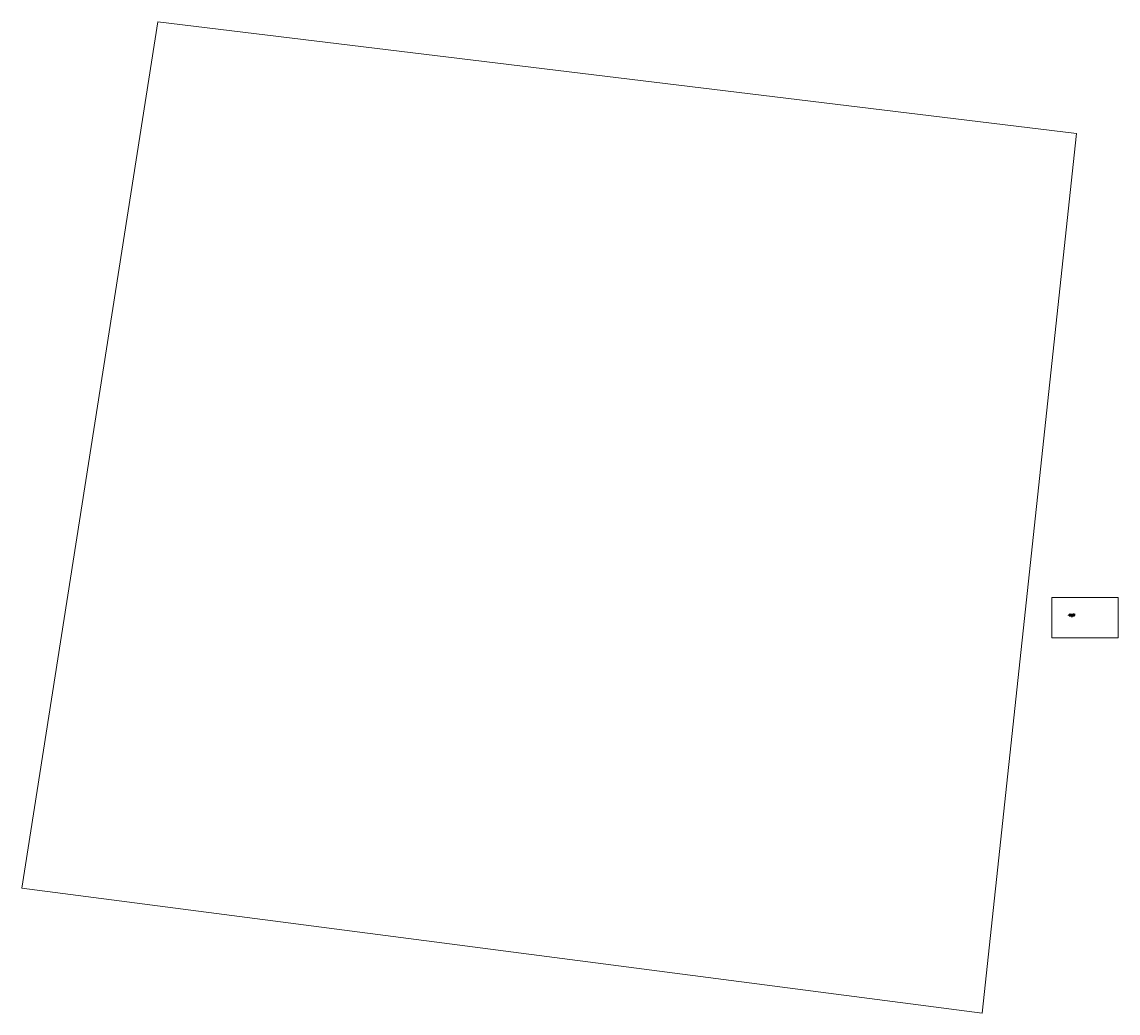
# Model space of a CAD drawing. Header units: millimetres. Extents: x -273377 to 1406710, y -593813 to 246291.
# Tile 1 of 3: x -273377 to 86587, y -79059 to 246291. Entities that reach past the tile are written whole.
import ezdxf

# ---------------------------------------------------------------- set-up
doc = ezdxf.new("R2010")
doc.units = ezdxf.units.MM
doc.header["$MEASUREMENT"] = 0
doc.linetypes.add('Kropki i Kreski', pattern=[670.277762, 352.777767, -176.388884, 0, -141.111112])
for name, color, linetype, lineweight in [('2D - Ogólne_Nr_pióra__21', 7, 'Continuous', 25), ('_MDCP cyfrowa_Nr_pióra__102', 8, 'Continuous', 5), ('Konstrukcja - Belki_Nr_pióra__1', 7, 'Continuous', 13), ('Wymiarowanie - Ogólne_Nr_pióra__46', 5, 'Continuous', 15), ('Znaczniki - Elewacje_Nr_pióra__1', 7, 'Continuous', 13), ('ŚCIEŻKA_Nr_pióra__1', 7, 'Continuous', 13)]:
    doc.layers.add(name, color=color, linetype=linetype, lineweight=lineweight)
for name, color, linetype, lineweight, true_color in [('2D - Ogólne_Nr_pióra__82', 7, 'Continuous', 13, 0xaaaaaa), ('Konstrukcja - Belki_Nr_pióra__69', 7, 'Continuous', 13, 0x71cebe), ('Konstrukcja - Belki_Nr_pióra__90', 7, 'Continuous', 13, 0x00bfbf), ('Wymiarowanie - Ogólne_Nr_pióra__45', 7, 'Continuous', 15, 0x40a5ff), ('Wymiarowanie - Ogólne_Nr_pióra__85', 7, 'Continuous', 13, 0x80c2ff)]:
    doc.layers.add(name, color=color, linetype=linetype, lineweight=lineweight, true_color=true_color)
for name, color, linetype in [('Konstrukcja - Belki', 7, 'Continuous'), ('Wymiarowanie - Ogólne', 7, 'Continuous'), ('Znaczniki - Elewacje', 7, 'Continuous')]:
    doc.layers.add(name, color=color, linetype=linetype)
doc.styles.add('STYL_AUTOMATYCZNY_1', font='arial.ttf')
doc.dimstyles.new('STYL_AUTOMATYCZNY__1', dxfattribs={"dimtxt": 50, "dimasz": 47.5, "dimexe": 0.18, "dimexo": 0.0625, "dimgap": 0, "dimtad": 1, "dimtih": 1, "dimtoh": 1, "dimdec": 0, "dimlfac": 0.1, "dimzin": 0, "dimdsep": 46, "dimtxsty": 'STYL_AUTOMATYCZNY_1', "dimblk": 'ARROWHEAD_11', "dimblk1": 'ARROWHEAD_11', "dimblk2": 'ARROWHEAD_11', "dimcen": 0.09, "dimse1": 1, "dimse2": 1, "dimclrd": 256, "dimclre": 256, "dimclrt": 5, "dimazin": 0, "dimtfac": 1, "dimtdec": 4, "dimtmove": 0, "dimatfit": 3, "dimfxl": 1, "dimtolj": 1, "dimtzin": 0, "dimarcsym": 0})
doc.dimstyles.new('STYL_AUTOMATYCZNY__2', dxfattribs={"dimtxt": 50, "dimasz": 47.5, "dimexe": 0.18, "dimexo": 0.0625, "dimgap": 0, "dimtad": 1, "dimdec": 0, "dimlfac": 0.1, "dimzin": 0, "dimdsep": 46, "dimtxsty": 'STYL_AUTOMATYCZNY_1', "dimblk": 'ARROWHEAD_11', "dimblk1": 'ARROWHEAD_11', "dimblk2": 'ARROWHEAD_11', "dimcen": 0.09, "dimse1": 1, "dimse2": 1, "dimclrd": 256, "dimclre": 256, "dimclrt": 5, "dimazin": 0, "dimtfac": 1, "dimtdec": 4, "dimtmove": 0, "dimatfit": 3, "dimfxl": 1, "dimtolj": 1, "dimtzin": 0, "dimarcsym": 0})

# ---------------------------------------------------------------- blocks, each defined once
blk = doc.blocks.new('Belka_1_1', base_point=(70778, 51934))
at = {"layer": 'Konstrukcja - Belki_Nr_pióra__1', "color": 7, "linetype": 'Continuous', "lineweight": 13}
for p, q in [((70643, 51934), (70643, 51434)), ((70643, 51934), (70893, 51934)), ((70643, 51434), (70893, 51434)), ((70893, 51934), (70893, 51434))]:
    blk.add_line(p, q, dxfattribs=at)
at = {"layer": 'Konstrukcja - Belki_Nr_pióra__69', "color": 123, "linetype": 'Kropki i Kreski', "lineweight": 13, "true_color": 0x71cebe}
blk.add_line((70778, 51934), (70778, 51434), dxfattribs=at)
blk = doc.blocks.new('Belka_2_1', base_point=(72008, 51934))
at = {"layer": 'Konstrukcja - Belki_Nr_pióra__1', "color": 7, "linetype": 'Continuous', "lineweight": 13}
for p, q in [((71893, 51934), (71893, 51434)), ((71893, 51934), (72143, 51934)), ((71893, 51434), (72143, 51434)), ((72143, 51934), (72143, 51434))]:
    blk.add_line(p, q, dxfattribs=at)
at = {"layer": 'Konstrukcja - Belki_Nr_pióra__69', "color": 123, "linetype": 'Kropki i Kreski', "lineweight": 13, "true_color": 0x71cebe}
blk.add_line((72008, 51934), (72008, 51434), dxfattribs=at)
blk = doc.blocks.new('Belka_3_1', base_point=(70662, 51909))
at = {"layer": 'Konstrukcja - Belki', "linetype": 'Continuous', "lineweight": 0, "true_color": 0xffffff}
blk.add_hatch(color=7, dxfattribs=at).paths.add_polyline_path([(70662, 51934), (70662, 51884), (72123, 51884), (72123, 51934)])
at = {"layer": 'Konstrukcja - Belki_Nr_pióra__90', "color": 132, "linetype": 'Continuous', "lineweight": 13, "true_color": 0x00bfbf}
for p, q in [((70662, 51934), (72123, 51934)), ((70662, 51884), (72123, 51884))]:
    blk.add_line(p, q, dxfattribs=at)
blk = doc.blocks.new('Belka_4_1', base_point=(70663, 51523))
at = {"layer": 'Konstrukcja - Belki', "linetype": 'Continuous', "lineweight": 0, "true_color": 0xffffff}
blk.add_hatch(color=7, dxfattribs=at).paths.add_polyline_path([(70663, 51548), (70663, 51498), (72123, 51498), (72123, 51548)])
at = {"layer": 'Konstrukcja - Belki_Nr_pióra__90', "color": 132, "linetype": 'Continuous', "lineweight": 13, "true_color": 0x00bfbf}
for p, q in [((70663, 51548), (72123, 51548)), ((70663, 51498), (72123, 51498))]:
    blk.add_line(p, q, dxfattribs=at)
blk = doc.blocks.new('Belka_5_1', base_point=(70663, 51459))
at = {"layer": 'Konstrukcja - Belki', "linetype": 'Continuous', "lineweight": 0, "true_color": 0xffffff}
blk.add_hatch(color=7, dxfattribs=at).paths.add_polyline_path([(70663, 51484), (70663, 51434), (72123, 51434), (72123, 51484)])
at = {"layer": 'Konstrukcja - Belki_Nr_pióra__90', "color": 132, "linetype": 'Continuous', "lineweight": 13, "true_color": 0x00bfbf}
for p, q in [((70663, 51484), (72123, 51484)), ((70663, 51434), (72123, 51434))]:
    blk.add_line(p, q, dxfattribs=at)
blk = doc.blocks.new('Belka_6_1', base_point=(70663, 51587))
at = {"layer": 'Konstrukcja - Belki', "linetype": 'Continuous', "lineweight": 0, "true_color": 0xffffff}
blk.add_hatch(color=7, dxfattribs=at).paths.add_polyline_path([(70663, 51612), (70663, 51562), (72123, 51562), (72123, 51612)])
at = {"layer": 'Konstrukcja - Belki_Nr_pióra__90', "color": 132, "linetype": 'Continuous', "lineweight": 13, "true_color": 0x00bfbf}
for p, q in [((70663, 51612), (72123, 51612)), ((70663, 51562), (72123, 51562))]:
    blk.add_line(p, q, dxfattribs=at)
blk = doc.blocks.new('Belka_7_1', base_point=(70663, 51652))
at = {"layer": 'Konstrukcja - Belki', "linetype": 'Continuous', "lineweight": 0, "true_color": 0xffffff}
blk.add_hatch(color=7, dxfattribs=at).paths.add_polyline_path([(70663, 51677), (70663, 51627), (72123, 51627), (72123, 51677)])
at = {"layer": 'Konstrukcja - Belki_Nr_pióra__90', "color": 132, "linetype": 'Continuous', "lineweight": 13, "true_color": 0x00bfbf}
for p, q in [((70663, 51677), (72123, 51677)), ((70663, 51627), (72123, 51627))]:
    blk.add_line(p, q, dxfattribs=at)
blk = doc.blocks.new('Belka_8_1', base_point=(70663, 51716))
at = {"layer": 'Konstrukcja - Belki', "linetype": 'Continuous', "lineweight": 0, "true_color": 0xffffff}
blk.add_hatch(color=7, dxfattribs=at).paths.add_polyline_path([(70663, 51741), (70663, 51691), (72123, 51691), (72123, 51741)])
at = {"layer": 'Konstrukcja - Belki_Nr_pióra__90', "color": 132, "linetype": 'Continuous', "lineweight": 13, "true_color": 0x00bfbf}
for p, q in [((70663, 51741), (72123, 51741)), ((70663, 51691), (72123, 51691))]:
    blk.add_line(p, q, dxfattribs=at)
blk = doc.blocks.new('Belka_9_1', base_point=(70663, 51780))
at = {"layer": 'Konstrukcja - Belki', "linetype": 'Continuous', "lineweight": 0, "true_color": 0xffffff}
blk.add_hatch(color=7, dxfattribs=at).paths.add_polyline_path([(70663, 51805), (70663, 51755), (72123, 51755), (72123, 51805)])
at = {"layer": 'Konstrukcja - Belki_Nr_pióra__90', "color": 132, "linetype": 'Continuous', "lineweight": 13, "true_color": 0x00bfbf}
for p, q in [((70663, 51805), (72123, 51805)), ((70663, 51755), (72123, 51755))]:
    blk.add_line(p, q, dxfattribs=at)
blk = doc.blocks.new('Belka_10_1', base_point=(70663, 51844))
at = {"layer": 'Konstrukcja - Belki', "linetype": 'Continuous', "lineweight": 0, "true_color": 0xffffff}
blk.add_hatch(color=7, dxfattribs=at).paths.add_polyline_path([(70663, 51869), (70663, 51819), (72123, 51819), (72123, 51869)])
at = {"layer": 'Konstrukcja - Belki_Nr_pióra__90', "color": 132, "linetype": 'Continuous', "lineweight": 13, "true_color": 0x00bfbf}
for p, q in [((70663, 51869), (72123, 51869)), ((70663, 51819), (72123, 51819))]:
    blk.add_line(p, q, dxfattribs=at)
blk = doc.blocks.new('*D11')
at = {"layer": 'Wymiarowanie - Ogólne_Nr_pióra__45', "linetype": 'Continuous', "lineweight": 15, "true_color": 0x40a5ff}
for points in [[(70630, 51309), (70631, 51304), (70634, 51300), (70638, 51297), (70643, 51296), (70647, 51297), (70651, 51300), (70654, 51304), (70655, 51309), (70654, 51314), (70651, 51318), (70647, 51320), (70643, 51321), (70638, 51320), (70634, 51318), (70631, 51314)], [(70650, 51309), (70651, 51304), (70654, 51300), (70658, 51297), (70663, 51296), (70667, 51297), (70671, 51300), (70674, 51304), (70675, 51309), (70674, 51314), (70671, 51318), (70667, 51320), (70663, 51321), (70658, 51320), (70654, 51318), (70651, 51314)]]:
    blk.add_hatch(color=161, dxfattribs=at).paths.add_polyline_path(points)
at = {"layer": 'Wymiarowanie - Ogólne_Nr_pióra__45', "color": 161, "linetype": 'Continuous', "lineweight": 15, "true_color": 0x40a5ff}
for centre in [(70643, 51309), (70663, 51309)]:
    blk.add_circle(centre, 12.5, dxfattribs=at)
at = {"layer": 'Wymiarowanie - Ogólne_Nr_pióra__85', "color": 151, "linetype": 'Continuous', "lineweight": 13, "true_color": 0x80c2ff}
for p, q in [((70618, 51309), (70630, 51309)), ((70643, 51321), (70643, 51356)), ((70643, 51309), (70650, 51309)), ((70643, 51262), (70643, 51296)), ((70663, 51321), (70663, 51356)), ((70663, 51262), (70663, 51296))]:
    blk.add_line(p, q, dxfattribs=at)
at = {"layer": 'Wymiarowanie - Ogólne_Nr_pióra__46', "color": 5, "lineweight": 15, "insert": (70592, 51319), "char_height": 50, "attachment_point": 7, "style": 'STYL_AUTOMATYCZNY_1'}
blk.add_mtext('\\A1;{\\pql;\\fArial|b0|i0|c238|p0;\\W1.000000;2}', dxfattribs=at)
blk = doc.blocks.new('ARROWHEAD_11')
at = {"color": 0, "linetype": 'Continuous', "lineweight": 0}
blk.add_line((0, 0), (-1, 0), dxfattribs=at)
at = {"color": 0, "linetype": 'Continuous', "lineweight": 0, "const_width": 0.25, "flags": 128}
blk.add_lwpolyline([(-0.125, 0, 1), (0.125, 0, 1)], format="xyb", close=True, dxfattribs=at)
blk = doc.blocks.new('*D13')
at = {"layer": 'Wymiarowanie - Ogólne_Nr_pióra__45', "linetype": 'Continuous', "lineweight": 15, "true_color": 0x40a5ff}
for points in [[(70650, 51309), (70651, 51304), (70654, 51300), (70658, 51297), (70663, 51296), (70667, 51297), (70671, 51300), (70674, 51304), (70675, 51309), (70674, 51314), (70671, 51318), (70667, 51320), (70663, 51321), (70658, 51320), (70654, 51318), (70651, 51314)], [(70880, 51309), (70881, 51304), (70884, 51300), (70888, 51297), (70893, 51296), (70897, 51297), (70901, 51300), (70904, 51304), (70905, 51309), (70904, 51314), (70901, 51318), (70897, 51320), (70893, 51321), (70888, 51320), (70884, 51318), (70881, 51314)]]:
    blk.add_hatch(color=161, dxfattribs=at).paths.add_polyline_path(points)
at = {"layer": 'Wymiarowanie - Ogólne_Nr_pióra__45', "color": 161, "linetype": 'Continuous', "lineweight": 15, "true_color": 0x40a5ff}
for centre in [(70663, 51309), (70893, 51309)]:
    blk.add_circle(centre, 12.5, dxfattribs=at)
at = {"layer": 'Wymiarowanie - Ogólne_Nr_pióra__85', "color": 151, "linetype": 'Continuous', "lineweight": 13, "true_color": 0x80c2ff}
for p, q in [((70663, 51321), (70663, 51356)), ((70663, 51262), (70663, 51296)), ((70675, 51309), (70880, 51309)), ((70893, 51321), (70893, 51356)), ((70893, 51262), (70893, 51296))]:
    blk.add_line(p, q, dxfattribs=at)
at = {"layer": 'Wymiarowanie - Ogólne_Nr_pióra__46', "color": 5, "lineweight": 15, "insert": (70739, 51319), "char_height": 50, "attachment_point": 7, "style": 'STYL_AUTOMATYCZNY_1'}
blk.add_mtext('\\A1;{\\pql;\\fArial|b0|i0|c238|p0;\\W1.000000;23}', dxfattribs=at)
blk = doc.blocks.new('*D14')
at = {"layer": 'Wymiarowanie - Ogólne_Nr_pióra__45', "linetype": 'Continuous', "lineweight": 15, "true_color": 0x40a5ff}
for points in [[(70880, 51309), (70881, 51304), (70884, 51300), (70888, 51297), (70893, 51296), (70897, 51297), (70901, 51300), (70904, 51304), (70905, 51309), (70904, 51314), (70901, 51318), (70897, 51320), (70893, 51321), (70888, 51320), (70884, 51318), (70881, 51314)], [(71880, 51309), (71881, 51304), (71884, 51300), (71888, 51297), (71893, 51296), (71897, 51297), (71901, 51300), (71904, 51304), (71905, 51309), (71904, 51314), (71901, 51318), (71897, 51320), (71893, 51321), (71888, 51320), (71884, 51318), (71881, 51314)]]:
    blk.add_hatch(color=161, dxfattribs=at).paths.add_polyline_path(points)
at = {"layer": 'Wymiarowanie - Ogólne_Nr_pióra__45', "color": 161, "linetype": 'Continuous', "lineweight": 15, "true_color": 0x40a5ff}
for centre in [(70893, 51309), (71893, 51309)]:
    blk.add_circle(centre, 12.5, dxfattribs=at)
at = {"layer": 'Wymiarowanie - Ogólne_Nr_pióra__85', "color": 151, "linetype": 'Continuous', "lineweight": 13, "true_color": 0x80c2ff}
for p, q in [((70893, 51321), (70893, 51356)), ((70893, 51262), (70893, 51296)), ((70905, 51309), (71880, 51309)), ((71893, 51321), (71893, 51356)), ((71893, 51262), (71893, 51296))]:
    blk.add_line(p, q, dxfattribs=at)
at = {"layer": 'Wymiarowanie - Ogólne_Nr_pióra__46', "color": 5, "lineweight": 15, "insert": (71335, 51319), "char_height": 50, "attachment_point": 7, "style": 'STYL_AUTOMATYCZNY_1'}
blk.add_mtext('\\A1;{\\pql;\\fArial|b0|i0|c238|p0;\\W1.000000;100}', dxfattribs=at)
blk = doc.blocks.new('*D15')
at = {"layer": 'Wymiarowanie - Ogólne_Nr_pióra__45', "linetype": 'Continuous', "lineweight": 15, "true_color": 0x40a5ff}
for points in [[(71880, 51309), (71881, 51304), (71884, 51300), (71888, 51297), (71893, 51296), (71897, 51297), (71901, 51300), (71904, 51304), (71905, 51309), (71904, 51314), (71901, 51318), (71897, 51320), (71893, 51321), (71888, 51320), (71884, 51318), (71881, 51314)], [(72110, 51309), (72111, 51304), (72114, 51300), (72118, 51297), (72123, 51296), (72127, 51297), (72131, 51300), (72134, 51304), (72135, 51309), (72134, 51314), (72131, 51318), (72127, 51320), (72123, 51321), (72118, 51320), (72114, 51318), (72111, 51314)]]:
    blk.add_hatch(color=161, dxfattribs=at).paths.add_polyline_path(points)
at = {"layer": 'Wymiarowanie - Ogólne_Nr_pióra__45', "color": 161, "linetype": 'Continuous', "lineweight": 15, "true_color": 0x40a5ff}
for centre in [(71893, 51309), (72123, 51309)]:
    blk.add_circle(centre, 12.5, dxfattribs=at)
at = {"layer": 'Wymiarowanie - Ogólne_Nr_pióra__85', "color": 151, "linetype": 'Continuous', "lineweight": 13, "true_color": 0x80c2ff}
for p, q in [((71893, 51321), (71893, 51356)), ((71893, 51262), (71893, 51296)), ((71905, 51309), (72110, 51309)), ((72123, 51321), (72123, 51356)), ((72123, 51262), (72123, 51296))]:
    blk.add_line(p, q, dxfattribs=at)
at = {"layer": 'Wymiarowanie - Ogólne_Nr_pióra__46', "color": 5, "lineweight": 15, "char_height": 50, "attachment_point": 7, "style": 'STYL_AUTOMATYCZNY_1'}
for s, insert in [('\\A1;{\\pql;\\fArial|b0|i0|c238|p0;\\W1.000000;23}', (71950, 51319)), ('\\A1;{\\pql;\\fArial|b0|i0|c238|p0;\\W1.000000;2}', (72072, 51319))]:
    blk.add_mtext(s, dxfattribs=dict(at, insert=insert))
blk = doc.blocks.new('*D16')
at = {"layer": 'Wymiarowanie - Ogólne_Nr_pióra__45', "linetype": 'Continuous', "lineweight": 15, "true_color": 0x40a5ff}
for points in [[(72110, 51309), (72111, 51304), (72114, 51300), (72118, 51297), (72123, 51296), (72127, 51297), (72131, 51300), (72134, 51304), (72135, 51309), (72134, 51314), (72131, 51318), (72127, 51320), (72123, 51321), (72118, 51320), (72114, 51318), (72111, 51314)], [(72130, 51309), (72131, 51304), (72134, 51300), (72138, 51297), (72143, 51296), (72147, 51297), (72151, 51300), (72154, 51304), (72155, 51309), (72154, 51314), (72151, 51318), (72147, 51320), (72143, 51321), (72138, 51320), (72134, 51318), (72131, 51314)]]:
    blk.add_hatch(color=161, dxfattribs=at).paths.add_polyline_path(points)
at = {"layer": 'Wymiarowanie - Ogólne_Nr_pióra__45', "color": 161, "linetype": 'Continuous', "lineweight": 15, "true_color": 0x40a5ff}
for centre in [(72123, 51309), (72143, 51309)]:
    blk.add_circle(centre, 12.5, dxfattribs=at)
at = {"layer": 'Wymiarowanie - Ogólne_Nr_pióra__85', "color": 151, "linetype": 'Continuous', "lineweight": 13, "true_color": 0x80c2ff}
for p, q in [((72123, 51321), (72123, 51356)), ((72123, 51309), (72143, 51309)), ((72123, 51262), (72123, 51296)), ((72143, 51321), (72143, 51356)), ((72143, 51262), (72143, 51296)), ((72155, 51309), (72168, 51309))]:
    blk.add_line(p, q, dxfattribs=at)
blk = doc.blocks.new('*D17')
at = {"layer": 'Wymiarowanie - Ogólne_Nr_pióra__45', "linetype": 'Continuous', "lineweight": 15, "true_color": 0x40a5ff}
for points in [[(70630, 51184), (70631, 51179), (70634, 51175), (70638, 51172), (70643, 51171), (70647, 51172), (70651, 51175), (70654, 51179), (70655, 51184), (70654, 51189), (70651, 51193), (70647, 51195), (70643, 51196), (70638, 51195), (70634, 51193), (70631, 51189)], [(72130, 51184), (72131, 51179), (72134, 51175), (72138, 51172), (72143, 51171), (72147, 51172), (72151, 51175), (72154, 51179), (72155, 51184), (72154, 51189), (72151, 51193), (72147, 51195), (72143, 51196), (72138, 51195), (72134, 51193), (72131, 51189)]]:
    blk.add_hatch(color=161, dxfattribs=at).paths.add_polyline_path(points)
at = {"layer": 'Wymiarowanie - Ogólne_Nr_pióra__45', "color": 161, "linetype": 'Continuous', "lineweight": 15, "true_color": 0x40a5ff}
for centre in [(70643, 51184), (72143, 51184)]:
    blk.add_circle(centre, 12.5, dxfattribs=at)
at = {"layer": 'Wymiarowanie - Ogólne_Nr_pióra__85', "color": 151, "linetype": 'Continuous', "lineweight": 13, "true_color": 0x80c2ff}
for p, q in [((70618, 51184), (70630, 51184)), ((70643, 51196), (70643, 51231)), ((70643, 51137), (70643, 51171)), ((70655, 51184), (72130, 51184)), ((72143, 51196), (72143, 51231)), ((72143, 51137), (72143, 51171)), ((72155, 51184), (72168, 51184))]:
    blk.add_line(p, q, dxfattribs=at)
at = {"layer": 'Wymiarowanie - Ogólne_Nr_pióra__46', "color": 5, "lineweight": 15, "insert": (71335, 51194), "char_height": 50, "attachment_point": 7, "style": 'STYL_AUTOMATYCZNY_1'}
blk.add_mtext('\\A1;{\\pql;\\fArial|b0|i0|c238|p0;\\W1.000000;150}', dxfattribs=at)
blk = doc.blocks.new('*D18')
at = {"layer": 'Wymiarowanie - Ogólne_Nr_pióra__45', "linetype": 'Continuous', "lineweight": 15, "true_color": 0x40a5ff}
for points in [[(72232, 51934), (72233, 51929), (72236, 51925), (72240, 51922), (72245, 51921), (72250, 51922), (72254, 51925), (72256, 51929), (72257, 51934), (72256, 51939), (72254, 51943), (72250, 51945), (72245, 51946), (72240, 51945), (72236, 51943), (72233, 51939)], [(72232, 51884), (72233, 51879), (72236, 51875), (72240, 51872), (72245, 51871), (72250, 51872), (72254, 51875), (72256, 51879), (72257, 51884), (72256, 51889), (72254, 51893), (72250, 51895), (72245, 51896), (72240, 51895), (72236, 51893), (72233, 51889)]]:
    blk.add_hatch(color=161, dxfattribs=at).paths.add_polyline_path(points)
at = {"layer": 'Wymiarowanie - Ogólne_Nr_pióra__45', "color": 161, "linetype": 'Continuous', "lineweight": 15, "true_color": 0x40a5ff}
for centre in [(72245, 51934), (72245, 51884)]:
    blk.add_circle(centre, 12.5, dxfattribs=at)
at = {"layer": 'Wymiarowanie - Ogólne_Nr_pióra__85', "color": 151, "linetype": 'Continuous', "lineweight": 13, "true_color": 0x80c2ff}
for p, q in [((72232, 51934), (72198, 51934)), ((72232, 51884), (72198, 51884)), ((72245, 51946), (72245, 51959)), ((72245, 51896), (72245, 51921)), ((72245, 51859), (72245, 51871)), ((72292, 51934), (72257, 51934)), ((72292, 51884), (72257, 51884))]:
    blk.add_line(p, q, dxfattribs=at)
at = {"layer": 'Wymiarowanie - Ogólne_Nr_pióra__46', "color": 5, "lineweight": 15, "insert": (72235, 51833), "char_height": 50, "attachment_point": 7, "rotation": 90, "style": 'STYL_AUTOMATYCZNY_1'}
blk.add_mtext('\\A1;{\\pql;\\fArial|b0|i0|c238|p0;\\W1.000000;5}', dxfattribs=at)
blk = doc.blocks.new('*D19')
at = {"layer": 'Wymiarowanie - Ogólne_Nr_pióra__45', "linetype": 'Continuous', "lineweight": 15, "true_color": 0x40a5ff}
for points in [[(72332, 51934), (72333, 51929), (72336, 51925), (72340, 51922), (72345, 51921), (72350, 51922), (72354, 51925), (72356, 51929), (72357, 51934), (72356, 51939), (72354, 51943), (72350, 51945), (72345, 51946), (72340, 51945), (72336, 51943), (72333, 51939)], [(72332, 51434), (72333, 51429), (72336, 51425), (72340, 51422), (72345, 51421), (72350, 51422), (72354, 51425), (72356, 51429), (72357, 51434), (72356, 51439), (72354, 51443), (72350, 51445), (72345, 51446), (72340, 51445), (72336, 51443), (72333, 51439)]]:
    blk.add_hatch(color=161, dxfattribs=at).paths.add_polyline_path(points)
at = {"layer": 'Wymiarowanie - Ogólne_Nr_pióra__45', "color": 161, "linetype": 'Continuous', "lineweight": 15, "true_color": 0x40a5ff}
for centre in [(72345, 51934), (72345, 51434)]:
    blk.add_circle(centre, 12.5, dxfattribs=at)
at = {"layer": 'Wymiarowanie - Ogólne_Nr_pióra__85', "color": 151, "linetype": 'Continuous', "lineweight": 13, "true_color": 0x80c2ff}
for p, q in [((72332, 51934), (72298, 51934)), ((72332, 51434), (72298, 51434)), ((72345, 51946), (72345, 51959)), ((72345, 51446), (72345, 51921)), ((72345, 51409), (72345, 51421)), ((72392, 51934), (72357, 51934)), ((72392, 51434), (72357, 51434))]:
    blk.add_line(p, q, dxfattribs=at)
at = {"layer": 'Wymiarowanie - Ogólne_Nr_pióra__46', "color": 5, "lineweight": 15, "insert": (72335, 51646), "char_height": 50, "attachment_point": 7, "rotation": 90, "style": 'STYL_AUTOMATYCZNY_1'}
blk.add_mtext('\\A1;{\\pql;\\fArial|b0|i0|c238|p0;\\W1.000000;50}', dxfattribs=at)
blk = doc.blocks.new('*D20')
at = {"layer": 'Wymiarowanie - Ogólne_Nr_pióra__45', "linetype": 'Continuous', "lineweight": 15, "true_color": 0x40a5ff}
for points in [[(72232, 51691), (72233, 51686), (72236, 51682), (72240, 51679), (72245, 51678), (72250, 51679), (72254, 51682), (72256, 51686), (72257, 51691), (72256, 51696), (72254, 51700), (72250, 51702), (72245, 51703), (72240, 51702), (72236, 51700), (72233, 51696)], [(72232, 51677), (72233, 51672), (72236, 51668), (72240, 51665), (72245, 51664), (72250, 51665), (72254, 51668), (72256, 51672), (72257, 51677), (72256, 51681), (72254, 51685), (72250, 51688), (72245, 51689), (72240, 51688), (72236, 51685), (72233, 51681)]]:
    blk.add_hatch(color=161, dxfattribs=at).paths.add_polyline_path(points)
at = {"layer": 'Wymiarowanie - Ogólne_Nr_pióra__45', "color": 161, "linetype": 'Continuous', "lineweight": 15, "true_color": 0x40a5ff}
for centre in [(72245, 51691), (72245, 51677)]:
    blk.add_circle(centre, 12.5, dxfattribs=at)
at = {"layer": 'Wymiarowanie - Ogólne_Nr_pióra__85', "color": 151, "linetype": 'Continuous', "lineweight": 13, "true_color": 0x80c2ff}
for p, q in [((72232, 51691), (72198, 51691)), ((72232, 51677), (72198, 51677)), ((72245, 51703), (72245, 51716)), ((72245, 51677), (72245, 51691)), ((72245, 51652), (72245, 51664)), ((72292, 51691), (72257, 51691)), ((72292, 51677), (72257, 51677))]:
    blk.add_line(p, q, dxfattribs=at)
at = {"layer": 'Wymiarowanie - Ogólne_Nr_pióra__46', "color": 5, "lineweight": 15, "insert": (72237, 51601), "char_height": 50, "attachment_point": 7, "rotation": 90, "style": 'STYL_AUTOMATYCZNY_1'}
blk.add_mtext('\\A1;{\\pql;\\fArial|b0|i0|c238|p0;\\W1.000000;1\\fArial|b0|i0|c238|p0;\\W1.000000;\\A1{\\H.66x;\\S4^  ;}}', dxfattribs=at)
blk = doc.blocks.new('Elewacja_1_1', base_point=(70206, 50924))
at = {"layer": 'Znaczniki - Elewacje', "linetype": 'Continuous', "lineweight": 0, "true_color": 0x000000}
blk.add_hatch(color=18, dxfattribs=at).paths.add_polyline_path([(71360, 50924), (71460, 50924), (71410, 51024)])
at = {"layer": 'Znaczniki - Elewacje_Nr_pióra__1', "color": 7, "linetype": 'Continuous', "lineweight": 13, "flags": 128}
blk.add_lwpolyline([(71360, 50924), (71460, 50924), (71410, 51024)], close=True, dxfattribs=at)
at = {"layer": 'Znaczniki - Elewacje_Nr_pióra__1', "color": 7, "lineweight": 13, "insert": (71697, 50944), "char_height": 75, "attachment_point": 9, "style": 'STYL_AUTOMATYCZNY_1'}
blk.add_mtext('\\A1;{\\pqr;\\pt0;\\fArial|b0|i0|c238|p0;\\W1.000000;E-1}', dxfattribs=at)
blk = doc.blocks.new('Elewacja_2_1', base_point=(70206, 52124))
at = {"layer": 'Znaczniki - Elewacje', "linetype": 'Continuous', "lineweight": 0, "true_color": 0x000000}
blk.add_hatch(color=18, dxfattribs=at).paths.add_polyline_path([(70206, 51574), (70206, 51474), (70306, 51524)])
at = {"layer": 'Znaczniki - Elewacje_Nr_pióra__1', "color": 7, "linetype": 'Continuous', "lineweight": 13, "flags": 128}
blk.add_lwpolyline([(70206, 51574), (70206, 51474), (70306, 51524)], close=True, dxfattribs=at)
at = {"layer": 'Znaczniki - Elewacje_Nr_pióra__1', "color": 7, "lineweight": 13, "insert": (70301, 51397), "char_height": 75, "attachment_point": 9, "rotation": 90, "style": 'STYL_AUTOMATYCZNY_1'}
blk.add_mtext('\\A1;{\\pqr;\\pt0;\\fArial|b0|i0|c238|p0;\\W1.000000;E-2}', dxfattribs=at)

msp = doc.modelspace()

# ---------------------------------------------------------------- linework, layer by layer
at = {"layer": '2D - Ogólne_Nr_pióra__21', "color": 7, "linetype": 'Continuous', "lineweight": 25, "flags": 128}
for points in [[(70662.1, 51933.7), (70642.6, 51933.7), (70642.6, 51433.7), (70662.1, 51433.7)], [(70662.1, 51883.7), (70662.1, 51869.5), (70892.6, 51869.5), (70892.6, 51883.7)], [(70662.1, 51819.5), (70662.1, 51805.2), (70892.6, 51805.2), (70892.6, 51819.5)], [(70662.1, 51755.2), (70662.1, 51740.9), (70892.6, 51740.9), (70892.6, 51755.2)], [(70662.1, 51690.9), (70662.1, 51676.6), (70892.6, 51676.6), (70892.6, 51690.9)], [(70662.1, 51498), (70662.1, 51483.7), (70892.6, 51483.7), (70892.6, 51498)], [(70662.6, 51626.6), (70662.6, 51612.3), (70892.6, 51612.3), (70892.6, 51626.6)], [(70662.6, 51562.3), (70662.6, 51548), (70892.6, 51548), (70892.6, 51562.3)], [(71892.6, 51883.7), (71892.6, 51869.5), (72122.6, 51869.5), (72122.6, 51883.7)], [(71892.6, 51819.5), (71892.6, 51805.2), (72127.6, 51805.2), (72127.6, 51819.5)], [(71892.6, 51755.2), (71892.6, 51740.9), (72127.6, 51740.9), (72127.6, 51755.2)], [(71892.6, 51690.9), (71892.6, 51676.6), (72127.6, 51676.6), (72127.6, 51690.9)], [(71892.6, 51626.6), (71892.6, 51612.3), (72127.6, 51612.3), (72127.6, 51626.6)], [(71892.6, 51562.3), (71892.6, 51548), (72127.6, 51548), (72127.6, 51562.3)], [(71892.6, 51498), (71892.6, 51483.7), (72127.6, 51483.7), (72127.6, 51498)], [(72142.6, 51933.7), (72122.6, 51933.7), (72122.6, 51433.7), (72142.6, 51433.7)]]:
    msp.add_lwpolyline(points, close=True, dxfattribs=at)
at = {"layer": '2D - Ogólne_Nr_pióra__82', "color": 253, "linetype": 'Continuous', "lineweight": 13, "true_color": 0xaaaaaa, "flags": 128}
for points in [[(70662.1, 51933.7), (72122.6, 51933.7), (72122.6, 51883.7), (70662.1, 51883.7)], [(70662.6, 51869.5), (72122.6, 51869.5), (72122.6, 51819.5), (70662.6, 51819.5)], [(70662.6, 51805.2), (72122.6, 51805.2), (72122.6, 51755.2), (70662.6, 51755.2)], [(70662.6, 51740.9), (72122.6, 51740.9), (72122.6, 51690.9), (70662.6, 51690.9)], [(70662.6, 51676.6), (72122.6, 51676.6), (72122.6, 51626.6), (70662.6, 51626.6)], [(70662.6, 51612.3), (72122.6, 51612.3), (72122.6, 51562.3), (70662.6, 51562.3)], [(70662.6, 51548), (72122.6, 51548), (72122.6, 51498), (70662.6, 51498)], [(70662.6, 51483.7), (72122.6, 51483.7), (72122.6, 51433.7), (70662.6, 51433.7)]]:
    msp.add_lwpolyline(points, close=True, dxfattribs=at)
at = {"layer": '_MDCP cyfrowa_Nr_pióra__102', "color": 8, "linetype": 'Continuous', "lineweight": 5, "flags": 128}
msp.add_lwpolyline([(64849.8, 57306.1), (86587, 57306.1), (86587, 44096.6), (64849.8, 44096.6)], close=True, dxfattribs=at)
at = {"layer": 'ŚCIEŻKA_Nr_pióra__1', "color": 7, "linetype": 'Continuous', "lineweight": 13}
msp.add_lwpolyline([(-228730.1, 246291), (72920.6, 209631), (41921.3, -79059), (-273376.9, -38078)], close=True, dxfattribs=at)

# ---------------------------------------------------------------- block references
at = {"layer": 'Konstrukcja - Belki', "color": 7, "lineweight": 13}
for name, p in [('Belka_1_1', (70777.6, 51933.7)), ('Belka_2_1', (72007.6, 51933.7))]:
    msp.add_blockref(name, p, dxfattribs=at)
at = {"layer": 'Konstrukcja - Belki', "color": 132, "lineweight": 13, "true_color": 0x00bfbf}
for name, p in [('Belka_3_1', (70662.1, 51908.7)), ('Belka_10_1', (70662.6, 51844.5)), ('Belka_9_1', (70662.6, 51780.2)), ('Belka_8_1', (70662.6, 51715.9)), ('Belka_7_1', (70662.6, 51651.6)), ('Belka_6_1', (70662.6, 51587.3)), ('Belka_4_1', (70662.6, 51523)), ('Belka_5_1', (70662.6, 51458.7))]:
    msp.add_blockref(name, p, dxfattribs=at)
at = {"layer": 'Znaczniki - Elewacje', "color": 151, "lineweight": 13, "true_color": 0x80c2ff}
for name, p in [('Elewacja_2_1', (70205.5, 52123.7)), ('Elewacja_1_1', (70205.5, 50923.7))]:
    msp.add_blockref(name, p, dxfattribs=at)

# ---------------------------------------------------------------- dimensions: what is measured, and where the dimension line sits
at = {"layer": 'Wymiarowanie - Ogólne', "color": 151, "linetype": 'Continuous', "lineweight": 13, "true_color": 0x80c2ff}
for base, p1, p2, picture, middle in [((70662.6, 51308.7), (70642.6, 51433.7), (70662.6, 51433.7), '*D11', (70611, 51343.7)), ((72142.6, 51183.8), (70642.6, 51433.7), (72142.6, 51433.7), '*D17', (71392.5, 51218.8)), ((70892.6, 51308.7), (70662.6, 51433.7), (70892.6, 51483.7), '*D13', (70777.5, 51343.7)), ((71892.6, 51308.7), (70892.6, 51483.7), (71892.6, 51483.7), '*D14', (71392.5, 51343.7)), ((72122.6, 51308.7), (71892.6, 51483.7), (72122.6, 51433.7), '*D15', (71988.5, 51343.7)), ((72142.6, 51308.7), (72122.6, 51433.7), (72142.6, 51433.7), '*D16', (72091, 51343.7))]:
    dim = msp.add_linear_dim(base=base, p1=p1, p2=p2, dimstyle='STYL_AUTOMATYCZNY__1', dxfattribs=at)
    dim.commit()
    dim.dimension.update_dxf_attribs({"geometry": picture, "text_midpoint": middle, "dimtype": 160})
for base, p1, p2, picture, middle in [((72244.8, 51690.9), (72122.6, 51676.6), (72122.6, 51690.9), '*D20', (72209.8, 51687.1)), ((72244.8, 51933.7), (72122.6, 51883.7), (72122.6, 51933.7), '*D18', (72209.8, 51852.1)), ((72344.8, 51933.7), (72142.6, 51433.7), (72142.6, 51933.7), '*D19', (72309.8, 51683.7))]:
    dim = msp.add_linear_dim(base=base, p1=p1, p2=p2, angle=90, dimstyle='STYL_AUTOMATYCZNY__2', dxfattribs=at)
    dim.commit()
    dim.dimension.update_dxf_attribs({"geometry": picture, "text_midpoint": middle, "dimtype": 160, "text_rotation": 90})

doc.saveas('drawing.dxf')
